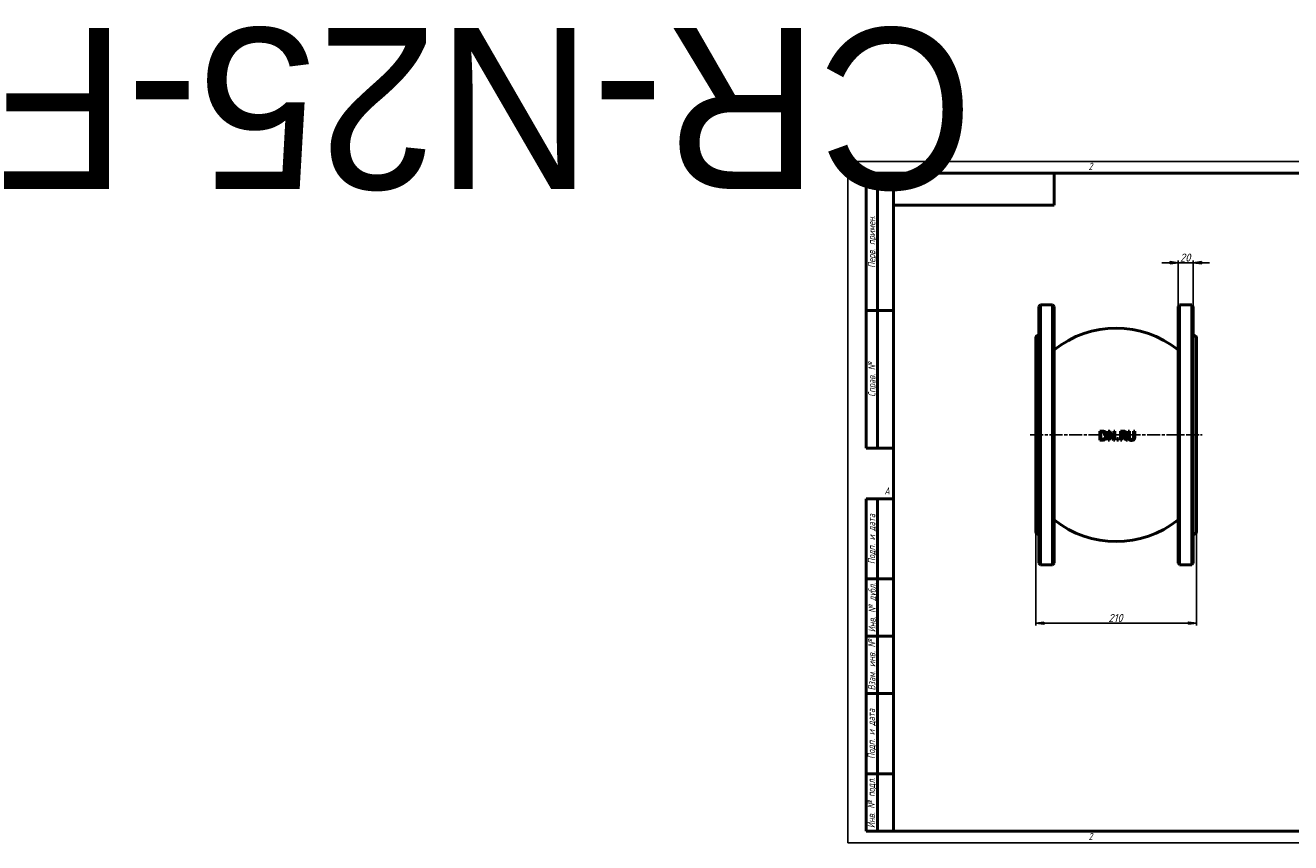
# Model space of a CAD drawing. Header units: millimetres. Extents: x -1076 to 6907, y -208 to 1069.
# Tile 1 of 3: x -1076 to 579, y 0 to 1069. Entities that reach past the tile are written whole.
import ezdxf
from ezdxf.enums import TextEntityAlignment as Align

# ---------------------------------------------------------------- set-up
doc = ezdxf.new("R2018")
doc.units = ezdxf.units.MM
doc.header["$LTSCALE"] = 3
doc.linetypes.add('CHAIN', pattern=[0.7087, 0.4724, -0.0591, 0.1181, -0.0591])
for name, color, linetype, lineweight in [('Видимый контур (ГОСТ)', 7, 'Continuous', 50), ('Кромка (ГОСТ)', 7, 'Continuous', 50), ('Обозначение (ГОСТ)', 7, 'Continuous', 25), ('Осевая линия (ГОСТ)', 7, 'Continuous', 25), ('Размер (ГОСТ)', 7, 'Continuous', 25), ('Эскизная геометрия (ГОСТ)', 7, 'Continuous', 50)]:
    doc.layers.add(name, color=color, linetype=linetype, lineweight=lineweight)
doc.styles.add('Альтернативный текст (ГОСТ)', font='arial.ttf', dxfattribs={"width": 0.8})
doc.styles.add('Обычный текст (ГОСТ)', font='GOST Common Italic.ttf')
doc.dimstyles.new('Обычный (ГОСТ)', dxfattribs={"dimscale": 3, "dimtxt": 3.5, "dimasz": 3.5, "dimexe": 1, "dimexo": 0, "dimgap": 0.5, "dimtad": 1, "dimrnd": 1e-08, "dimtxsty": 'Обычный текст (ГОСТ)', "dimblk": 'Filled-1', "dimcen": 0.09, "dimdle": 15, "dimclrd": 256, "dimclre": 256, "dimclrt": 256, "dimazin": 2, "dimtfac": 0.714286, "dimtdec": 3, "dimtmove": 0, "dimatfit": 3, "dimfxl": 1, "dimtolj": 1, "dimlwd": 25, "dimlwe": 25, "dimarcsym": 0})

# ---------------------------------------------------------------- blocks, each defined once
blk = doc.blocks.new('Рамки ГОСТ - Рамка')
at = {"layer": 'Кромка (ГОСТ)', "lineweight": 25}
for p, q in [((0, 0), (0, 297)), ((0, 297), (420, 297)), ((420, 297), (420, 0)), ((420, 0), (0, 0))]:
    blk.add_line(p, q, dxfattribs=at)
at = {"layer": 'Кромка (ГОСТ)'}
for p, q in [((210, 292), (210, 297)), ((415, 292), (20, 292)), ((20, 292), (20, 5)), ((415, 5), (415, 292)), ((20, 5), (415, 5)), ((210, 5), (210, 0))]:
    blk.add_line(p, q, dxfattribs=at)
at = {"layer": 'Кромка (ГОСТ)', "char_height": 3.17, "attachment_point": 1, "style": 'Альтернативный текст (ГОСТ)'}
for s, insert, width in [('\\fGOST Common|b0|i1;{\\H3.1700;2}', (105, 296.5), 5.2328), ('\\fGOST Common|b0|i1;{\\H3.1700;1}', (315.02, 296.44), 5.2327), ('\\fGOST Common|b0|i1;{\\H3.1700;A}', (16, 155), 5.1335), ('\\fGOST Common|b0|i1;{\\H3.1700;A}', (416, 148.5), 5.0704), ('\\fGOST Common|b0|i1;{\\H3.1700;2}', (104.99, 4.3), 5.2328), ('\\fGOST Common|b0|i1;{\\H3.1700;1}', (315, 4.14), 6.6287), ('\\fGOST Common|b0|i1;{\\H3.1700;Формат А3}', (370, 4.39), 25.2103)]:
    blk.add_mtext(s, dxfattribs=dict(at, insert=insert, width=width))
blk = doc.blocks.new('ГОСТ - Доп. графы 1')
at = {"layer": 'Эскизная геометрия (ГОСТ)'}
for p, q in [((-12, 0), (-12, 145)), ((-12, 145), (0, 145)), ((-7, 145), (-7, 0)), ((-12, 110), (-7, 110)), ((-7, 110), (0, 110)), ((-12, 85), (-7, 85)), ((-7, 85), (0, 85)), ((-12, 60), (-7, 60)), ((-7, 60), (0, 60)), ((-12, 25), (-7, 25)), ((-7, 25), (0, 25)), ((0, 0), (-12, 0))]:
    blk.add_line(p, q, dxfattribs=at)
at = {"layer": 'Обозначение (ГОСТ)', "char_height": 3.17, "attachment_point": 5, "rotation": 90, "style": 'Альтернативный текст (ГОСТ)'}
for s, insert, width in [('\\fGOST Common|b0|i1;{\\H3.1700;Подп. и дата}', (-9.37, 127.41), 34.7679), ('\\fGOST Common|b0|i1;{\\H3.1700;Инв. № дубл.}', (-8.95, 97.55), 24.8438), ('\\fGOST Common|b0|i1;{\\H3.1700;Взам. инв. №}', (-9.58, 72.53), 24.8669), ('\\fGOST Common|b0|i1;{\\H3.1700;Подп. и дата}', (-9.5, 42.47), 35.1486), ('\\fGOST Common|b0|i1;{\\H3.1700;Инв. № подл.}', (-9.5, 12.41), 24.9618)]:
    blk.add_mtext(s, dxfattribs=dict(at, insert=insert, width=width))
at = {"layer": 'Обозначение (ГОСТ)', "lineweight": 30, "flags": 17}
for tag, p in [('Подп._и_дата_2', (-3.53, 127.51)), ('Инв._номер_дубликата', (-3.41, 97.47)), ('Взамен_инв._номера', (-3.46, 72.53)), ('Подп._и_дата_1', (-3.42, 42.35)), ('ИНВЕНТАРНЫЙ_НОМЕР', (-3.33, 12.68))]:
    blk.add_attdef(tag, text='', height=3.17, rotation=90, dxfattribs=at).set_placement(p, align=Align.MIDDLE_CENTER)
blk = doc.blocks.new('ГОСТ - Доп. графы 2')
at = {"layer": 'Эскизная геометрия (ГОСТ)'}
for p, q in [((-12, 0), (-12, 120)), ((-12, 120), (0, 120)), ((-7, 0), (-7, 120)), ((-12, 60), (0, 60)), ((0, 0), (-12, 0))]:
    blk.add_line(p, q, dxfattribs=at)
at = {"layer": 'Обозначение (ГОСТ)', "char_height": 3.17, "attachment_point": 5, "rotation": 90, "style": 'Альтернативный текст (ГОСТ)'}
for s, insert, width in [('\\fGOST Common|b0|i1;{\\H3.1700;Перв. примен.}', (-9.19, 90.05), 60.0143), ('\\fGOST Common|b0|i1;{\\H3.1700;Справ. №}', (-9.1, 30), 59.9357)]:
    blk.add_mtext(s, dxfattribs=dict(at, insert=insert, width=width))
at = {"layer": 'Обозначение (ГОСТ)', "lineweight": 30, "flags": 17}
for tag, p in [('Первичная_применяемость', (-3.65, 90.03)), ('Справочный_номер', (-3.55, 30.02))]:
    blk.add_attdef(tag, text='', height=3.17, rotation=90, dxfattribs=at).set_placement(p, align=Align.MIDDLE_CENTER)
blk = doc.blocks.new('ГОСТ - Доп. графы 3')
at = {"layer": 'Эскизная геометрия (ГОСТ)'}
for p, q in [((0, 0), (70, 0)), ((70, 0), (70, -14)), ((70, -14), (0, -14))]:
    blk.add_line(p, q, dxfattribs=at)
at = {"layer": 'Обозначение (ГОСТ)', "lineweight": 30}
blk.add_attdef('ОБОЗНАЧЕНИЕ', text='', height=5, rotation=180, dxfattribs=at).set_placement((34.94, -6.97), align=Align.MIDDLE_CENTER)
blk = doc.blocks.new('Filled-1')
at = {"color": 0}
for p, q in [((0, 0), (-1, 0.14)), ((-1, 0.14), (-1, -0.14)), ((-1, 0), (0, 0)), ((-1, -0.14), (0, 0))]:
    blk.add_line(p, q, dxfattribs=at)
at = {"color": 0, "flags": 128}
blk.add_lwpolyline([(-1, -0.14), (0, 0), (-1, 0.14), (-1, -0.14)], dxfattribs=at)
at = {"color": 0}
blk.add_solid([(-1, -0.14), (0, 0), (-1, 0.14), (-1, -0.14)], dxfattribs=at)
blk = doc.blocks.new('*D9')
at = {"layer": 'Defpoints', "color": 0, "linetype": 'Continuous', "transparency": 16777216}
for p in [(246, 406.5), (456, 406.5), (456, 287.2)]:
    blk.add_point(p, dxfattribs=at)
at = {"layer": 'Размер (ГОСТ)', "linetype": 'Continuous', "lineweight": 25, "transparency": 16777216}
for p, q in [((246, 406.5), (246, 284.2)), ((456, 406.5), (456, 284.2)), ((256.5, 287.2), (445.5, 287.2))]:
    blk.add_line(p, q, dxfattribs=at)
at = {"layer": 'Размер (ГОСТ)', "linetype": 'Continuous', "lineweight": 25, "transparency": 16777216, "xscale": 10.5, "yscale": 10.5, "zscale": 10.5, "rotation": 180}
blk.add_blockref('Filled-1', (246, 287.2), dxfattribs=at)
at = {"layer": 'Размер (ГОСТ)', "linetype": 'Continuous', "lineweight": 25, "transparency": 16777216, "xscale": 10.5, "yscale": 10.5, "zscale": 10.5}
blk.add_blockref('Filled-1', (456, 287.2), dxfattribs=at)
at = {"layer": 'Размер (ГОСТ)', "linetype": 'Continuous', "lineweight": 25, "transparency": 16777216, "insert": (340.9, 299.2), "char_height": 10.5, "attachment_point": 1, "style": 'Обычный текст (ГОСТ)'}
blk.add_mtext('\\A1;210', dxfattribs=at)
blk = doc.blocks.new('*D10')
at = {"layer": 'Defpoints', "color": 0, "linetype": 'Continuous', "transparency": 16777216}
for p in [(452, 758.6), (432, 701.5), (452, 701.5)]:
    blk.add_point(p, dxfattribs=at)
at = {"layer": 'Размер (ГОСТ)', "linetype": 'Continuous', "lineweight": 25, "transparency": 16777216}
for p, q in [((432, 701.5), (432, 761.6)), ((452, 701.5), (452, 761.6)), ((421.5, 758.6), (411, 758.6)), ((432, 758.6), (452, 758.6)), ((462.5, 758.6), (473, 758.6))]:
    blk.add_line(p, q, dxfattribs=at)
at = {"layer": 'Размер (ГОСТ)', "linetype": 'Continuous', "lineweight": 25, "transparency": 16777216, "xscale": 10.5, "yscale": 10.5, "zscale": 10.5}
blk.add_blockref('Filled-1', (432, 758.6), dxfattribs=at)
at = {"layer": 'Размер (ГОСТ)', "linetype": 'Continuous', "lineweight": 25, "transparency": 16777216, "xscale": 10.5, "yscale": 10.5, "zscale": 10.5, "rotation": 180}
blk.add_blockref('Filled-1', (452, 758.6), dxfattribs=at)
at = {"layer": 'Размер (ГОСТ)', "linetype": 'Continuous', "lineweight": 25, "transparency": 16777216, "insert": (434.6, 770.6), "char_height": 10.5, "attachment_point": 1, "style": 'Обычный текст (ГОСТ)'}
blk.add_mtext('\\A1;20', dxfattribs=at)

msp = doc.modelspace()

# ---------------------------------------------------------------- linework, layer by layer
at = {"layer": 'Видимый контур (ГОСТ)'}
for p, q in [((249.975, 701.5), (251.975, 703.5)), ((249.975, 365.5), (249.975, 701.5)), ((251.975, 703.5), (251.975, 363.5)), ((251.975, 703.5), (267.975, 703.5)), ((267.975, 363.5), (267.975, 703.5)), ((269.975, 701.5), (267.975, 703.5)), ((269.975, 701.5), (269.975, 365.5)), ((431.975, 701.5), (433.975, 703.5)), ((431.975, 365.5), (431.975, 701.5)), ((433.975, 703.5), (433.975, 363.5)), ((433.975, 703.5), (449.975, 703.5)), ((449.975, 363.5), (449.975, 703.5)), ((451.975, 701.5), (449.975, 703.5)), ((451.975, 701.5), (451.975, 365.5)), ((248.975, 663.5), (249.975, 663.5)), ((451.975, 663.5), (452.975, 663.5)), ((245.975, 406.5), (245.975, 660.5)), ((455.975, 660.5), (455.975, 406.5)), ((332.274, 538.444), (329.542, 538.444)), ((329.542, 526.444), (329.542, 538.444)), ((331.137, 537.063), (332.352, 537.063)), ((331.137, 537.063), (331.137, 527.825)), ((343, 538.444), (340.735, 538.444)), ((340.735, 526.444), (340.735, 538.444)), ((342.223, 536.791), (342.223, 526.444)), ((342.223, 536.791), (347.532, 526.444)), ((347.834, 528.943), (343, 538.444)), ((349.321, 538.444), (347.834, 538.444)), ((347.834, 528.943), (347.834, 538.444)), ((349.321, 538.444), (349.321, 526.444)), ((359.843, 538.444), (356.751, 538.444)), ((356.751, 526.444), (356.751, 538.444)), ((358.346, 537.063), (358.346, 532.551)), ((358.346, 537.063), (359.931, 537.063)), ((359.746, 532.551), (358.346, 532.551)), ((358.346, 531.219), (358.346, 526.444)), ((358.346, 531.219), (360.174, 531.219)), ((360.174, 531.219), (363.966, 526.444)), ((366.038, 526.444), (361.769, 531.666)), ((368.44, 538.444), (366.845, 538.444)), ((366.845, 530.956), (366.845, 538.444)), ((368.44, 538.444), (368.44, 530.956)), ((375.529, 538.444), (373.934, 538.444)), ((373.934, 530.917), (373.934, 538.444)), ((375.529, 538.444), (375.529, 530.956)), ((329.542, 526.444), (332.304, 526.444)), ((332.352, 527.825), (331.137, 527.825)), ((340.735, 526.444), (342.223, 526.444)), ((347.532, 526.444), (349.321, 526.444)), ((353.989, 528.739), (352.064, 528.739)), ((352.064, 526.444), (352.064, 528.739)), ((352.064, 526.444), (353.989, 526.444)), ((353.989, 528.739), (353.989, 526.444)), ((356.751, 526.444), (358.346, 526.444)), ((363.966, 526.444), (366.038, 526.444)), ((248.975, 403.5), (249.975, 403.5)), ((451.975, 403.5), (452.975, 403.5)), ((249.975, 365.5), (251.975, 363.5)), ((269.975, 365.5), (267.975, 363.5)), ((431.975, 365.5), (433.975, 363.5)), ((451.975, 365.5), (449.975, 363.5)), ((251.975, 363.5), (267.975, 363.5)), ((433.975, 363.5), (449.975, 363.5))]:
    msp.add_line(p, q, dxfattribs=at)
for centre, radius, start, end in [((248.975, 660.5), 3, 90, 180), ((350.975, 543.032), 130, 51.458822, 128.541178), ((452.975, 660.5), 3, 0, 90), ((350.975, 523.968), 130, 231.458822, 308.541178), ((248.975, 406.5), 3, 180, 270), ((452.975, 406.5), 3, 270, 0)]:
    msp.add_arc(centre, radius, start, end, dxfattribs=at)
for points, knots in [([(336.573, 537.491), (336.01, 537.861), (335.311, 538.126), (333.879, 538.408), (333.01, 538.444), (332.274, 538.444)], [0, 0, 0, 0, 0.203110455, 0.203110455, 0.412637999, 0.412637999, 0.412637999, 0.412637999]), ([(332.352, 537.063), (333.443, 537.063), (334.053, 536.932), (334.817, 536.705), (335.179, 536.546), (335.522, 536.343)], [-0.241228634, -0.241228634, -0.241228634, -0.241228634, -0.120324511, -0.120324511, 0, 0, 0, 0]), ([(335.522, 536.343), (335.84, 536.149), (336.122, 535.912), (336.608, 535.34), (336.801, 535.017), (337.085, 534.341), (337.18, 533.998), (337.312, 533.255), (337.341, 532.852), (337.341, 532.454)], [-0.451828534, -0.451828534, -0.451828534, -0.451828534, -0.33973161, -0.33973161, -0.226240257, -0.226240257, -0.119654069, -0.119654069, 0, 0, 0, 0]), ([(337.341, 532.454), (337.341, 531.849), (337.282, 531.219), (337.027, 530.346), (336.868, 529.914), (336.312, 529.14), (336.014, 528.856), (335.668, 528.622)], [-0.606192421, -0.606192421, -0.606192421, -0.606192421, -0.286963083, -0.286963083, -0.12608363, -0.12608363, 0, 0, 0, 0]), ([(336.553, 527.407), (336.879, 527.622), (337.175, 527.874), (337.717, 528.458), (337.955, 528.786), (338.368, 529.497), (338.617, 530.003), (338.939, 531.254), (339.004, 531.842), (339.004, 532.434)], [0, 0, 0, 0, 0.118086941, 0.118086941, 0.240266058, 0.240266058, 0.365618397, 0.365618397, 0.471459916, 0.471459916, 0.471459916, 0.471459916]), ([(339.004, 532.434), (339.004, 533.008), (338.952, 533.586), (338.681, 534.796), (338.47, 535.265), (338.09, 535.975), (337.842, 536.331), (337.259, 536.974), (336.933, 537.252), (336.573, 537.491)], [0, 0, 0, 0, 0.172273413, 0.172273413, 0.372085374, 0.372085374, 0.60762462, 0.60762462, 0.84201546, 0.84201546, 0.84201546, 0.84201546]), ([(361.915, 533.173), (361.744, 533.003), (361.548, 532.871), (361.254, 532.749), (361.031, 532.661), (360.308, 532.566), (360.025, 532.551), (359.746, 532.551)], [-0.638515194, -0.638515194, -0.638515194, -0.638515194, -0.219226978, -0.219226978, -0.083996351, -0.083996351, 0, 0, 0, 0]), ([(362.897, 537.812), (362.68, 537.952), (362.451, 538.07), (361.946, 538.261), (361.362, 538.444), (359.843, 538.444)], [0, 0, 0, 0, 0.077568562, 0.077568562, 0.162366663, 0.162366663, 0.162366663, 0.162366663]), ([(359.931, 537.063), (360.388, 537.063), (360.815, 537.031), (361.401, 536.884), (361.629, 536.791), (361.837, 536.655)], [-0.181675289, -0.181675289, -0.181675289, -0.181675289, -0.074579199, -0.074579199, 0, 0, 0, 0]), ([(361.769, 531.666), (362.06, 531.774), (362.339, 531.91), (362.851, 532.235), (363.079, 532.419), (363.72, 533.078), (363.916, 533.507), (364.185, 534.19), (364.258, 534.686), (364.258, 535.186)], [0, 0, 0, 0, 0.093420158, 0.093420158, 0.182238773, 0.182238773, 0.369596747, 0.369596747, 0.768119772, 0.768119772, 0.768119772, 0.768119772]), ([(361.837, 536.655), (361.972, 536.563), (362.094, 536.456), (362.197, 536.33), (362.233, 536.287), (362.264, 536.244), (362.292, 536.202), (362.319, 536.161), (362.343, 536.121), (362.364, 536.082), (362.381, 536.05), (362.397, 536.019), (362.411, 535.988), (362.421, 535.966), (362.43, 535.944), (362.439, 535.923), (362.499, 535.777), (362.54, 535.625), (362.564, 535.469), (362.586, 535.335), (362.595, 535.197), (362.595, 535.06)], [-0.161582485, -0.161582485, -0.161582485, -0.161582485, -0.127646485, -0.127646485, -0.127646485, -0.116029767, -0.116029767, -0.116029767, -0.104816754, -0.104816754, -0.104816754, -0.095540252, -0.095540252, -0.095540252, -0.088676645, -0.088676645, -0.088676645, -0.041255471, -0.041255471, -0.041255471, 0, 0, 0, 0]), ([(362.595, 535.06), (362.595, 534.848), (362.581, 534.633), (362.545, 534.423), (362.543, 534.411), (362.541, 534.398), (362.539, 534.385), (362.517, 534.266), (362.49, 534.156), (362.459, 534.056), (362.449, 534.027), (362.44, 533.998), (362.43, 533.971), (362.411, 533.917), (362.39, 533.865), (362.369, 533.817), (362.26, 533.572), (362.109, 533.357), (361.915, 533.173)], [-0.184580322, -0.184580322, -0.184580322, -0.184580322, -0.135647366, -0.135647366, -0.135647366, -0.132676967, -0.132676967, -0.132676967, -0.104657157, -0.104657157, -0.104657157, -0.096422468, -0.096422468, -0.096422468, -0.080443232, -0.080443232, -0.080443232, 0, 0, 0, 0]), ([(364.258, 535.186), (364.258, 535.509), (364.226, 535.837), (364.064, 536.447), (363.95, 536.69), (363.683, 537.098), (363.55, 537.262), (363.246, 537.562), (363.078, 537.695), (362.897, 537.812)], [0, 0, 0, 0, 0.096996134, 0.096996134, 0.189153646, 0.189153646, 0.259856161, 0.259856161, 0.331810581, 0.331810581, 0.331810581, 0.331810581]), ([(366.845, 530.956), (366.845, 530.294), (366.896, 529.576), (367.128, 528.692), (367.23, 528.379), (367.576, 527.768), (367.768, 527.521), (367.992, 527.3)], [0, 0, 0, 0, 0.198763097, 0.198763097, 0.274126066, 0.274126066, 0.335932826, 0.335932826, 0.335932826, 0.335932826]), ([(368.955, 528.535), (368.827, 528.729), (368.726, 528.937), (368.575, 529.381), (368.44, 529.873), (368.44, 530.956)], [0, 0, 0, 0, 0.070276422, 0.070276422, 0.141076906, 0.141076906, 0.141076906, 0.141076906]), ([(373.934, 530.917), (373.934, 530.49), (373.912, 530.017), (373.813, 529.472), (373.772, 529.272), (373.61, 528.86), (373.523, 528.693), (373.419, 528.535)], [0, 0, 0, 0, 0.128219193, 0.128219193, 0.165541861, 0.165541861, 0.193658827, 0.193658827, 0.193658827, 0.193658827]), ([(374.381, 527.3), (374.645, 527.551), (374.86, 527.84), (375.138, 528.383), (375.305, 528.772), (375.499, 529.94), (375.529, 530.457), (375.529, 530.956)], [0, 0, 0, 0, 0.109891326, 0.109891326, 0.183314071, 0.183314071, 0.236964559, 0.236964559, 0.236964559, 0.236964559]), ([(332.304, 526.444), (332.998, 526.444), (333.779, 526.477), (334.929, 526.673), (335.654, 526.842), (336.553, 527.407)], [0, 0, 0, 0, 0.210552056, 0.210552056, 0.352029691, 0.352029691, 0.352029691, 0.352029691]), ([(335.668, 528.622), (335.385, 528.424), (335.081, 528.266), (334.58, 528.085), (334.255, 527.982), (333.262, 527.848), (332.801, 527.825), (332.352, 527.825)], [-0.609734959, -0.609734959, -0.609734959, -0.609734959, -0.303201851, -0.303201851, -0.136112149, -0.136112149, 0, 0, 0, 0]), ([(367.992, 527.3), (368.193, 527.099), (368.416, 526.926), (368.914, 526.63), (369.185, 526.513), (370.014, 526.252), (370.607, 526.191), (371.182, 526.191)], [0, 0, 0, 0, 0.085987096, 0.085987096, 0.175303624, 0.175303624, 0.350216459, 0.350216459, 0.350216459, 0.350216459]), ([(371.182, 527.552), (370.76, 527.552), (370.321, 527.605), (369.729, 527.838), (369.541, 527.943), (369.209, 528.207), (369.07, 528.36), (368.955, 528.535)], [0, 0, 0, 0, 0.12810681, 0.12810681, 0.192834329, 0.192834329, 0.255662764, 0.255662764, 0.255662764, 0.255662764]), ([(373.419, 528.535), (373.309, 528.369), (373.177, 528.225), (372.825, 527.942), (372.627, 527.847), (372.077, 527.619), (371.63, 527.552), (371.182, 527.552)], [0, 0, 0, 0, 0.059652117, 0.059652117, 0.136509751, 0.136509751, 0.372557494, 0.372557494, 0.372557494, 0.372557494]), ([(371.182, 526.191), (371.629, 526.191), (372.094, 526.224), (372.795, 526.374), (373.155, 526.474), (373.853, 526.848), (374.131, 527.054), (374.381, 527.3)], [0, 0, 0, 0, 0.135745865, 0.135745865, 0.217364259, 0.217364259, 0.28181905, 0.28181905, 0.28181905, 0.28181905])]:
    msp.add_open_spline(points, degree=3, knots=knots, dxfattribs=at)
at = {"layer": 'Осевая линия (ГОСТ)', "linetype": 'CHAIN', "ltscale": 11.993792}
msp.add_line((238.475, 533.5), (463.475, 533.5), dxfattribs=at)

# ---------------------------------------------------------------- block references
ref = msp.add_blockref('ГОСТ - Доп. графы 3', (60, 876), dxfattribs=dict(xscale=3, yscale=3, zscale=3))
lines = msp.add_mtext('CR-N25-F', dxfattribs={"layer": 'Обозначение (ГОСТ)', "insert": (164.826, 855.097), "char_height": 210.3745, "attachment_point": 1, "rotation": 180})
ref.add_attrib('ОБОЗНАЧЕНИЕ', '', (164.826, 855.097)).embed_mtext(lines)
at = {"xscale": 3, "yscale": 3, "zscale": 3}
for name, p in [('Рамки ГОСТ - Рамка', (0, 0)), ('ГОСТ - Доп. графы 2', (60, 516)), ('ГОСТ - Доп. графы 1', (60, 15))]:
    msp.add_blockref(name, p, dxfattribs=at)

# ---------------------------------------------------------------- dimensions: what is measured, and where the dimension line sits
at = {"layer": 'Размер (ГОСТ)', "linetype": 'Continuous', "lineweight": 25}
for base, p1, p2, override, picture, middle in [((451.975, 758.624), (431.975, 701.5), (451.975, 701.5), {"dimgap": 0.5, "dimdec": 2, "dimtol": 0, "dimlim": 0, "dimtp": 0, "dimtm": 0, "dimtdec": 3, "dimtofl": 1, "dimatfit": 1}, '*D10', (441.975, 758.624)), ((455.975, 287.195), (245.975, 406.5), (455.975, 406.5), {"dimgap": 0.5, "dimdec": 2, "dimtol": 0, "dimlim": 0, "dimtp": 0, "dimtm": 0, "dimtdec": 3, "dimtofl": 0, "dimatfit": 1}, '*D9', (350.975, 287.195))]:
    dim = msp.add_linear_dim(base=base, p1=p1, p2=p2, angle=180, dimstyle='Обычный (ГОСТ)', override=override, dxfattribs=at)
    dim.commit()
    dim.dimension.update_dxf_attribs({"geometry": picture, "text_midpoint": middle, "dimtype": 160})

doc.saveas('drawing.dxf')
